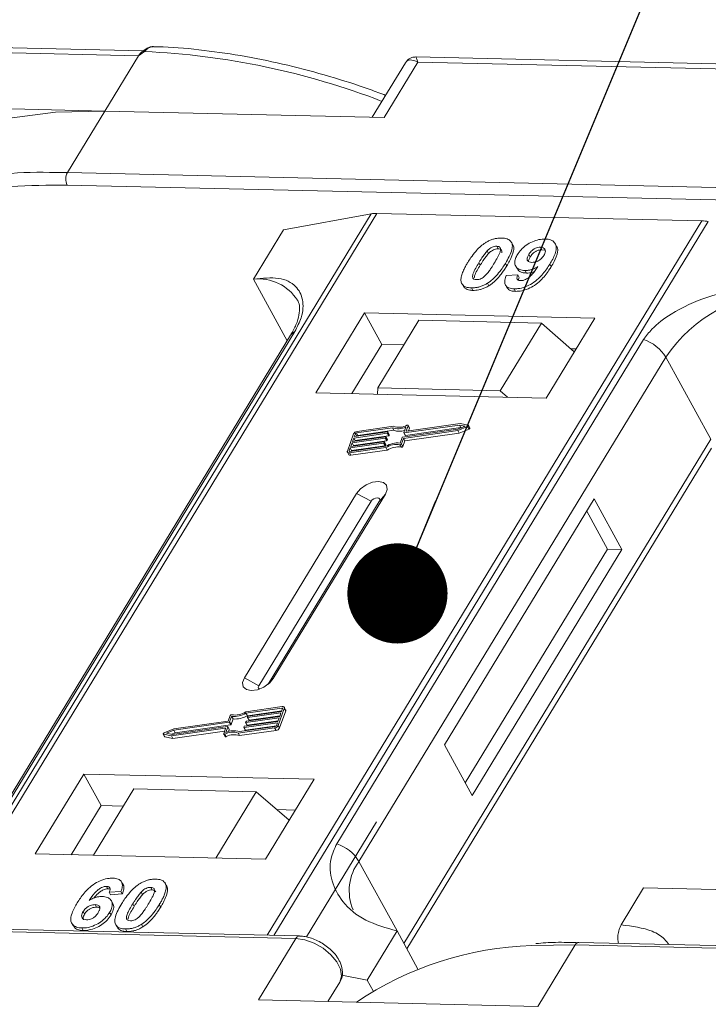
# Model space of a CAD drawing. Header units: millimetres. Extents: x 207 to 1682, y 260 to 1293.
# Tile 64 of 84: x 1323 to 1357, y 1060 to 1109. Entities that reach past the tile are written whole.
import ezdxf

# ---------------------------------------------------------------- set-up
doc = ezdxf.new("R2010")
doc.units = ezdxf.units.MM
doc.linetypes.add('PHANTOM2', pattern=[31.75, 15.875, -3.175, 3.175, -3.175, 3.175, -3.175])
doc.styles.get("Standard").update_dxf_attribs({"font": '仿宋_GB2312.ttf', "width": 0.8})
doc.dimstyles.new('ISO-25.1', dxfattribs={"dimtxt": 6, "dimasz": 5, "dimexe": 3.5, "dimexo": 0.625, "dimgap": 1.5, "dimtad": 1, "dimtoh": 1, "dimtxsty": 'Standard', "dimcen": 2.5, "dimadec": 0, "dimazin": 0, "dimtfac": 1, "dimtmove": 0, "dimatfit": 3, "dimfxl": 0, "dimarcsym": 0})

msp = doc.modelspace()

# ---------------------------------------------------------------- linework, layer by layer
at = {"color": 7, "linetype": 'Continuous', "lineweight": 15}
for p, q in [((1329.139, 1107.238), (1294.603, 1108.03)), ((1294.7, 1107.77), (1328.883, 1106.986)), ((1329.182, 1107.197), (1328.883, 1106.986)), ((1328.883, 1106.986), (1327.202, 1104.224)), ((1375.45, 1106.175), (1342.729, 1106.926)), ((1342.2, 1106.629), (1340.551, 1103.918)), ((1341.146, 1103.904), (1342.827, 1106.666)), ((1342.827, 1106.666), (1375.571, 1105.915)), ((1327.202, 1104.224), (1313.259, 1104.544)), ((1325.335, 1101.155), (1327.202, 1104.224)), ((1327.202, 1104.224), (1341.146, 1103.904)), ((1325.335, 1101.155), (1324.447, 1101.161)), ((1359.518, 1100.371), (1325.335, 1101.155)), ((1325.321, 1100.533), (1359.504, 1099.749)), ((1340.499, 1099.099), (1318.819, 1063.469)), ((1319.088, 1063.463), (1340.784, 1099.12)), ((1336.121, 1098.293), (1340.499, 1099.099)), ((1340.784, 1099.12), (1357.001, 1098.748)), ((1357.001, 1098.748), (1335.304, 1063.091)), ((1335.637, 1063.083), (1357.317, 1098.713)), ((1336.121, 1098.293), (1334.627, 1095.838)), ((1346.76, 1097.48), (1346.829, 1097.354)), ((1347.558, 1097.55), (1347.489, 1097.676)), ((1349.015, 1097.303), (1348.946, 1097.429)), ((1349.746, 1097.485), (1349.677, 1097.611)), ((1346.288, 1097.246), (1346.357, 1097.12)), ((1348.36, 1097.07), (1348.429, 1096.944)), ((1349.015, 1097.303), (1349.142, 1097.278)), ((1345.867, 1096.655), (1345.936, 1096.529)), ((1347.259, 1096.494), (1347.19, 1096.62)), ((1347.706, 1096.49), (1347.775, 1096.364)), ((1349.482, 1096.464), (1349.413, 1096.59)), ((1347.231, 1096.012), (1347.815, 1096.051)), ((1347.815, 1096.051), (1347.884, 1095.925)), ((1348.171, 1096.266), (1348.24, 1096.14)), ((1334.627, 1095.838), (1336.31, 1092.763)), ((1345.071, 1095.539), (1345.14, 1095.413)), ((1345.496, 1095.402), (1345.565, 1095.276)), ((1346.303, 1095.636), (1346.372, 1095.51)), ((1347.195, 1095.546), (1347.264, 1095.42)), ((1347.629, 1095.353), (1347.698, 1095.227)), ((1340.158, 1094.155), (1337.731, 1090.166)), ((1351.651, 1093.892), (1340.158, 1094.155)), ((1340.158, 1094.155), (1341.021, 1092.579)), ((1349.224, 1089.902), (1351.651, 1093.892)), ((1342.881, 1093.782), (1340.827, 1090.406)), ((1348.986, 1093.642), (1342.881, 1093.782)), ((1346.932, 1090.266), (1348.986, 1093.642)), ((1348.986, 1093.642), (1350.631, 1092.214)), ((1336.474, 1093.033), (1321.161, 1067.867)), ((1321.375, 1068.054), (1336.688, 1093.219)), ((1354.092, 1092.82), (1338.779, 1067.654)), ((1341.021, 1092.579), (1339.527, 1090.124)), ((1342.134, 1092.554), (1341.021, 1092.579)), ((1339.887, 1066.777), (1355.2, 1091.943)), ((1350.717, 1092.357), (1350.46, 1092.363)), ((1357.442, 1087.845), (1355.2, 1091.943)), ((1337.731, 1090.166), (1349.224, 1089.902)), ((1340.827, 1090.406), (1340.803, 1090.095)), ((1346.932, 1090.266), (1340.827, 1090.406)), ((1347.301, 1089.946), (1346.932, 1090.266)), ((1341.605, 1088.492), (1339.789, 1088.234)), ((1344.9, 1088.556), (1342.141, 1088.164)), ((1342.241, 1088.262), (1342.333, 1088.519)), ((1344.944, 1088.629), (1342.258, 1088.248)), ((1342.402, 1088.411), (1342.333, 1088.537)), ((1342.333, 1088.519), (1342.402, 1088.393)), ((1344.824, 1088.343), (1345.185, 1088.495)), ((1345.185, 1088.495), (1344.9, 1088.556)), ((1344.969, 1088.43), (1344.9, 1088.556)), ((1345.332, 1088.547), (1344.944, 1088.629)), ((1345.417, 1088.41), (1345.348, 1088.537)), ((1339.613, 1088.108), (1339.307, 1087.257)), ((1341.288, 1088.144), (1339.628, 1087.908)), ((1339.654, 1087.979), (1341.314, 1088.215)), ((1339.705, 1088.121), (1339.654, 1087.979)), ((1339.697, 1087.782), (1341.357, 1088.018)), ((1339.773, 1087.996), (1339.705, 1088.121)), ((1341.551, 1088.417), (1339.763, 1088.163)), ((1339.763, 1088.163), (1339.832, 1088.037)), ((1339.832, 1088.037), (1341.62, 1088.291)), ((1341.357, 1088.018), (1341.288, 1088.144)), ((1341.33, 1088.2), (1341.318, 1088.165)), ((1341.387, 1088.039), (1341.318, 1088.165)), ((1341.399, 1088.083), (1341.33, 1088.209)), ((1341.399, 1088.074), (1341.33, 1088.2)), ((1341.387, 1088.039), (1341.399, 1088.074)), ((1341.62, 1088.291), (1341.551, 1088.417)), ((1342.064, 1087.951), (1344.824, 1088.343)), ((1342.107, 1087.89), (1344.817, 1088.275)), ((1342.124, 1088.178), (1342.223, 1088.452)), ((1342.124, 1088.169), (1342.193, 1088.043)), ((1342.21, 1088.038), (1342.141, 1088.164)), ((1342.176, 1087.764), (1344.886, 1088.148)), ((1342.21, 1088.038), (1344.969, 1088.43)), ((1342.249, 1088.248), (1342.241, 1088.262)), ((1342.355, 1088.262), (1342.402, 1088.393)), ((1344.817, 1088.275), (1345.308, 1088.482)), ((1344.886, 1088.148), (1344.817, 1088.275)), ((1344.886, 1088.148), (1345.377, 1088.356)), ((1344.969, 1088.43), (1345.009, 1088.421)), ((1345.308, 1088.482), (1345.377, 1088.356)), ((1341.11, 1087.647), (1339.45, 1087.411)), ((1339.475, 1087.482), (1341.135, 1087.718)), ((1339.539, 1087.66), (1339.475, 1087.482)), ((1339.519, 1087.285), (1341.179, 1087.521)), ((1341.199, 1087.895), (1339.539, 1087.66)), ((1339.608, 1087.534), (1339.539, 1087.66)), ((1339.564, 1087.731), (1341.225, 1087.966)), ((1339.628, 1087.908), (1339.564, 1087.731)), ((1339.596, 1087.5), (1339.608, 1087.534)), ((1339.608, 1087.534), (1341.268, 1087.769)), ((1339.697, 1087.782), (1339.628, 1087.908)), ((1339.685, 1087.748), (1339.697, 1087.782)), ((1341.179, 1087.521), (1341.11, 1087.647)), ((1341.152, 1087.704), (1341.139, 1087.668)), ((1341.208, 1087.542), (1341.139, 1087.668)), ((1341.221, 1087.587), (1341.152, 1087.713)), ((1341.152, 1087.704), (1341.221, 1087.578)), ((1341.268, 1087.769), (1341.199, 1087.895)), ((1341.208, 1087.542), (1341.221, 1087.578)), ((1341.241, 1087.952), (1341.228, 1087.916)), ((1341.297, 1087.79), (1341.228, 1087.916)), ((1341.31, 1087.835), (1341.241, 1087.961)), ((1341.31, 1087.826), (1341.241, 1087.952)), ((1341.297, 1087.79), (1341.31, 1087.826)), ((1341.932, 1087.574), (1342.001, 1087.448)), ((1341.936, 1087.656), (1342.035, 1087.93)), ((1342.009, 1087.615), (1342.107, 1087.89)), ((1342.078, 1087.489), (1342.009, 1087.615)), ((1342.078, 1087.489), (1342.176, 1087.764)), ((1342.176, 1087.764), (1342.107, 1087.89)), ((1357.442, 1087.845), (1342.129, 1062.68)), ((1339.309, 1087.202), (1339.378, 1087.076)), ((1339.45, 1087.411), (1339.399, 1087.27)), ((1339.399, 1087.27), (1339.414, 1087.241)), ((1339.406, 1087.17), (1341.223, 1087.428)), ((1339.475, 1087.044), (1339.406, 1087.17)), ((1339.432, 1087.241), (1341.22, 1087.495)), ((1339.519, 1087.285), (1339.45, 1087.411)), ((1339.475, 1087.044), (1341.292, 1087.302)), ((1339.506, 1087.251), (1339.519, 1087.285)), ((1341.292, 1087.302), (1341.223, 1087.428)), ((1342.272, 1062.419), (1357.475, 1087.405)), ((1339.771, 1085.14), (1334.169, 1075.933)), ((1335.605, 1075.9), (1341.208, 1085.107)), ((1339.771, 1085.14), (1340.492, 1084.75)), ((1341.208, 1085.107), (1340.901, 1084.741)), ((1340.492, 1084.75), (1334.889, 1075.543)), ((1335.349, 1075.616), (1340.901, 1084.741)), ((1351.623, 1084.868), (1344.154, 1072.592)), ((1353.003, 1082.346), (1351.623, 1084.868)), ((1352.284, 1082.363), (1351.25, 1084.254)), ((1345.188, 1070.701), (1352.284, 1082.363)), ((1345.533, 1070.07), (1353.003, 1082.346)), ((1353.003, 1082.346), (1352.284, 1082.363)), ((1334.889, 1075.543), (1334.169, 1075.933)), ((1335.605, 1075.9), (1335.416, 1075.674)), ((1336.062, 1074.5), (1334.245, 1074.242)), ((1336.036, 1074.429), (1334.248, 1074.175)), ((1334.317, 1074.049), (1336.03, 1074.292)), ((1334.358, 1074.022), (1336.018, 1074.258)), ((1335.855, 1073.562), (1336.161, 1074.413)), ((1335.924, 1073.435), (1336.23, 1074.287)), ((1336.018, 1074.258), (1336.069, 1074.4)), ((1336.062, 1074.381), (1336.036, 1074.429)), ((1336.228, 1074.342), (1336.159, 1074.468)), ((1336.161, 1074.413), (1336.23, 1074.287)), ((1333.361, 1073.78), (1330.651, 1073.395)), ((1333.459, 1074.054), (1333.361, 1073.78)), ((1333.532, 1074.013), (1333.433, 1073.739)), ((1333.502, 1073.613), (1333.601, 1073.887)), ((1333.601, 1073.887), (1333.532, 1074.013)), ((1334.18, 1073.526), (1335.84, 1073.761)), ((1334.227, 1073.717), (1334.24, 1073.753)), ((1335.904, 1073.939), (1334.243, 1073.703)), ((1334.317, 1074.049), (1334.248, 1074.175)), ((1334.269, 1073.774), (1335.929, 1074.01)), ((1334.312, 1073.577), (1335.852, 1073.795)), ((1334.316, 1073.966), (1334.329, 1074.001)), ((1334.316, 1073.957), (1334.385, 1073.83)), ((1335.993, 1074.187), (1334.332, 1073.951)), ((1334.401, 1073.825), (1334.332, 1073.951)), ((1334.401, 1073.825), (1335.941, 1074.044)), ((1335.84, 1073.761), (1335.904, 1073.939)), ((1335.929, 1074.01), (1335.993, 1074.187)), ((1330.651, 1073.395), (1330.159, 1073.188)), ((1330.644, 1073.327), (1330.283, 1073.174)), ((1330.524, 1073.04), (1333.21, 1073.422)), ((1330.568, 1073.114), (1333.327, 1073.506)), ((1330.593, 1072.914), (1333.182, 1073.282)), ((1333.404, 1073.718), (1330.644, 1073.327)), ((1330.713, 1073.2), (1330.644, 1073.327)), ((1330.713, 1073.2), (1333.473, 1073.592)), ((1333.227, 1073.407), (1333.135, 1073.151)), ((1333.223, 1073.398), (1333.21, 1073.422)), ((1333.344, 1073.491), (1333.245, 1073.217)), ((1333.413, 1073.374), (1333.344, 1073.5)), ((1333.413, 1073.365), (1333.344, 1073.491)), ((1333.375, 1073.26), (1333.413, 1073.365)), ((1333.473, 1073.592), (1333.404, 1073.718)), ((1333.502, 1073.613), (1333.433, 1073.739)), ((1333.863, 1073.178), (1335.679, 1073.436)), ((1333.917, 1073.253), (1335.705, 1073.507)), ((1333.932, 1073.052), (1335.748, 1073.31)), ((1334.138, 1073.469), (1334.15, 1073.505)), ((1334.138, 1073.46), (1334.207, 1073.334)), ((1335.814, 1073.69), (1334.154, 1073.455)), ((1334.223, 1073.329), (1334.154, 1073.455)), ((1334.223, 1073.329), (1335.763, 1073.547)), ((1334.227, 1073.708), (1334.296, 1073.582)), ((1334.312, 1073.577), (1334.243, 1073.703)), ((1335.679, 1073.436), (1335.748, 1073.31)), ((1335.763, 1073.549), (1335.814, 1073.69)), ((1335.924, 1073.435), (1335.855, 1073.562)), ((1330.12, 1073.133), (1330.189, 1073.007)), ((1330.136, 1073.122), (1330.524, 1073.04)), ((1330.205, 1072.996), (1330.136, 1073.122)), ((1330.205, 1072.996), (1330.593, 1072.914)), ((1330.283, 1073.174), (1330.568, 1073.114)), ((1330.593, 1072.914), (1330.524, 1073.04)), ((1330.528, 1073.122), (1330.713, 1073.2)), ((1333.135, 1073.132), (1333.204, 1073.006)), ((1333.258, 1073.002), (1333.189, 1073.128)), ((1333.932, 1073.052), (1333.863, 1073.178)), ((1344.154, 1072.592), (1345.533, 1070.07)), ((1326.153, 1071.138), (1323.725, 1067.148)), ((1337.646, 1070.874), (1326.153, 1071.138)), ((1326.153, 1071.138), (1327.015, 1069.562)), ((1335.218, 1066.885), (1337.646, 1070.874)), ((1328.651, 1070.396), (1326.634, 1067.082)), ((1328.651, 1070.396), (1334.757, 1070.256)), ((1332.74, 1066.941), (1334.757, 1070.256)), ((1334.757, 1070.256), (1336.401, 1068.829)), ((1327.015, 1069.562), (1325.521, 1067.107)), ((1328.128, 1069.536), (1327.015, 1069.562)), ((1336.712, 1069.34), (1335.788, 1069.361)), ((1340.759, 1068.748), (1337.267, 1063.009)), ((1323.725, 1067.148), (1335.218, 1066.885)), ((1339.887, 1066.777), (1341.784, 1063.311)), ((1327.289, 1065.531), (1327.358, 1065.405)), ((1328.112, 1065.62), (1328.043, 1065.746)), ((1329.493, 1065.481), (1329.562, 1065.355)), ((1330.173, 1065.742), (1330.167, 1065.753)), ((1330.246, 1065.623), (1330.315, 1065.497)), ((1352.969, 1063.609), (1354.09, 1065.45)), ((1354.09, 1065.45), (1361.074, 1065.29)), ((1328.008, 1065.28), (1327.424, 1065.241)), ((1327.424, 1065.241), (1327.493, 1065.115)), ((1327.493, 1065.115), (1328.077, 1065.154)), ((1328.008, 1065.28), (1328.077, 1065.154)), ((1329.09, 1065.121), (1329.021, 1065.247)), ((1326.725, 1064.619), (1326.794, 1064.493)), ((1327.602, 1064.673), (1327.533, 1064.799)), ((1328.598, 1064.655), (1328.667, 1064.528)), ((1329.924, 1064.624), (1329.993, 1064.498)), ((1326.126, 1064.274), (1326.195, 1064.148)), ((1327.445, 1064.233), (1327.514, 1064.107)), ((1302.552, 1063.713), (1336.735, 1062.929)), ((1336.918, 1063.054), (1302.735, 1063.838)), ((1325.561, 1063.683), (1325.63, 1063.557)), ((1326.055, 1063.453), (1326.124, 1063.327)), ((1327.748, 1063.617), (1327.817, 1063.491)), ((1329.036, 1063.638), (1329.105, 1063.512)), ((1328.229, 1063.403), (1328.298, 1063.277)), ((1341.784, 1063.311), (1340.29, 1060.856)), ((1341.784, 1063.311), (1342.826, 1061.406)), ((1336.735, 1062.929), (1334.868, 1059.86)), ((1348.519, 1062.571), (1350.679, 1062.609)), ((1348.812, 1059.54), (1350.679, 1062.609)), ((1350.679, 1062.609), (1369.836, 1062.17)), ((1369.927, 1062.296), (1350.861, 1062.734)), ((1339.027, 1061.097), (1340.29, 1060.856)), ((1338.929, 1060.754), (1338.337, 1059.78)), ((1338.337, 1059.78), (1338.929, 1060.754)), ((1340.29, 1060.856), (1340.589, 1060.309)), ((1334.868, 1059.86), (1348.812, 1059.54))]:
    msp.add_line(p, q, dxfattribs=at)
at = {"color": 7, "linetype": 'Continuous', "lineweight": 15, "flags": 128}
for points in [[(1329.182, 1107.197), (1329.166, 1107.207), (1329.151, 1107.214), (1329.137, 1107.219), (1329.126, 1107.221), (1329.117, 1107.221), (1329.109, 1107.217), (1329.104, 1107.211), (1329.102, 1107.202)], [(1327.202, 1104.224), (1324.75, 1104.166), (1322.452, 1103.877), (1320.332, 1103.361), (1318.414, 1102.623), (1316.719, 1101.671), (1315.265, 1100.515), (1314.068, 1099.169), (1313.889, 1098.918)], [(1342.279, 1088.542), (1342.291, 1088.546), (1342.303, 1088.548), (1342.314, 1088.548), (1342.323, 1088.546), (1342.33, 1088.541), (1342.334, 1088.535), (1342.335, 1088.527), (1342.333, 1088.519)], [(1345.332, 1088.547), (1345.341, 1088.543), (1345.348, 1088.537), (1345.35, 1088.528), (1345.348, 1088.518), (1345.342, 1088.508), (1345.333, 1088.498), (1345.322, 1088.489), (1345.308, 1088.482)], [(1341.314, 1088.215), (1341.318, 1088.215), (1341.322, 1088.215), (1341.325, 1088.213), (1341.328, 1088.212), (1341.33, 1088.209), (1341.331, 1088.207), (1341.331, 1088.204), (1341.33, 1088.2)], [(1342.141, 1088.164), (1342.136, 1088.163), (1342.132, 1088.164), (1342.129, 1088.165), (1342.126, 1088.167), (1342.124, 1088.169), (1342.123, 1088.172), (1342.123, 1088.175), (1342.124, 1088.178)], [(1342.258, 1088.248), (1342.253, 1088.247), (1342.249, 1088.248), (1342.246, 1088.249), (1342.243, 1088.251), (1342.241, 1088.253), (1342.24, 1088.256), (1342.24, 1088.259), (1342.241, 1088.262)], [(1345.377, 1088.356), (1345.391, 1088.363), (1345.402, 1088.372), (1345.411, 1088.382), (1345.417, 1088.392), (1345.419, 1088.402), (1345.417, 1088.41)], [(1341.135, 1087.718), (1341.14, 1087.718), (1341.144, 1087.718), (1341.147, 1087.717), (1341.15, 1087.715), (1341.152, 1087.713), (1341.153, 1087.71), (1341.153, 1087.707), (1341.152, 1087.704)], [(1341.225, 1087.966), (1341.229, 1087.967), (1341.233, 1087.966), (1341.236, 1087.965), (1341.239, 1087.964), (1341.241, 1087.961), (1341.242, 1087.958), (1341.242, 1087.955), (1341.241, 1087.952)], [(1339.406, 1087.17), (1339.38, 1087.168), (1339.357, 1087.17), (1339.336, 1087.177), (1339.32, 1087.187), (1339.309, 1087.201), (1339.303, 1087.217), (1339.302, 1087.236), (1339.307, 1087.257)], [(1339.399, 1087.27), (1339.397, 1087.263), (1339.397, 1087.257), (1339.399, 1087.251), (1339.403, 1087.246), (1339.409, 1087.243), (1339.415, 1087.241), (1339.423, 1087.24), (1339.432, 1087.241)], [(1341.208, 1085.107), (1341.296, 1085.343), (1341.261, 1085.546), (1341.109, 1085.684), (1340.863, 1085.737), (1340.559, 1085.697), (1340.245, 1085.569), (1339.969, 1085.374), (1339.771, 1085.14)], [(1340.901, 1084.741), (1340.926, 1084.808), (1340.916, 1084.866), (1340.873, 1084.905), (1340.803, 1084.92), (1340.716, 1084.909), (1340.627, 1084.872), (1340.548, 1084.816), (1340.492, 1084.75)], [(1334.169, 1075.933), (1334.08, 1075.697), (1334.115, 1075.494), (1334.267, 1075.356), (1334.514, 1075.303), (1334.817, 1075.343), (1335.131, 1075.471), (1335.408, 1075.666), (1335.605, 1075.9)], [(1334.889, 1075.543), (1334.864, 1075.476), (1334.874, 1075.418), (1334.917, 1075.378), (1334.922, 1075.376)], [(1336.069, 1074.4), (1336.071, 1074.407), (1336.071, 1074.413), (1336.069, 1074.418), (1336.065, 1074.423), (1336.059, 1074.426), (1336.053, 1074.428), (1336.045, 1074.429), (1336.036, 1074.429)], [(1336.062, 1074.5), (1336.088, 1074.501), (1336.111, 1074.499), (1336.132, 1074.493), (1336.148, 1074.482), (1336.159, 1074.469), (1336.165, 1074.452), (1336.166, 1074.433), (1336.161, 1074.413)], [(1334.332, 1073.951), (1334.328, 1073.951), (1334.324, 1073.951), (1334.321, 1073.952), (1334.318, 1073.954), (1334.316, 1073.956), (1334.315, 1073.959), (1334.315, 1073.962), (1334.316, 1073.966)], [(1333.21, 1073.422), (1333.215, 1073.422), (1333.219, 1073.422), (1333.222, 1073.42), (1333.225, 1073.419), (1333.227, 1073.416), (1333.228, 1073.414), (1333.228, 1073.411), (1333.227, 1073.407)], [(1333.327, 1073.506), (1333.332, 1073.506), (1333.336, 1073.505), (1333.339, 1073.504), (1333.342, 1073.503), (1333.344, 1073.5), (1333.345, 1073.498), (1333.345, 1073.494), (1333.344, 1073.491)], [(1334.154, 1073.455), (1334.15, 1073.454), (1334.146, 1073.455), (1334.142, 1073.456), (1334.14, 1073.458), (1334.138, 1073.46), (1334.137, 1073.463), (1334.137, 1073.466), (1334.138, 1073.469)], [(1334.243, 1073.703), (1334.239, 1073.703), (1334.235, 1073.703), (1334.232, 1073.704), (1334.229, 1073.706), (1334.227, 1073.708), (1334.226, 1073.711), (1334.226, 1073.714), (1334.227, 1073.717)], [(1330.136, 1073.122), (1330.127, 1073.126), (1330.12, 1073.133), (1330.118, 1073.141), (1330.12, 1073.151), (1330.125, 1073.162), (1330.134, 1073.172), (1330.146, 1073.181), (1330.159, 1073.188)], [(1333.189, 1073.128), (1333.177, 1073.123), (1333.165, 1073.121), (1333.154, 1073.121), (1333.145, 1073.124), (1333.138, 1073.128), (1333.134, 1073.134), (1333.133, 1073.142), (1333.135, 1073.151)], [(1333.204, 1073.006), (1333.207, 1073.002), (1333.214, 1072.997), (1333.223, 1072.995), (1333.234, 1072.995), (1333.246, 1072.997), (1333.258, 1073.002)], [(1336.735, 1062.929), (1337.182, 1062.865), (1337.65, 1062.698), (1338.098, 1062.443), (1338.488, 1062.12), (1338.787, 1061.759), (1338.969, 1061.39), (1339.017, 1061.045), (1338.929, 1060.754)]]:
    msp.add_lwpolyline(points, dxfattribs=at)
at = {"color": 7, "linetype": 'Continuous', "lineweight": 15}
for centre, radius, start, end in [((1327.487, 1069.629), 37.606, 68.8867, 87.4164), ((1323.899, 1083.984), 17.186, 88.173, 122.2769), ((1325.928, 1100.83), 0.676, 151.2883, 206.0774), ((1340.744, 1097.716), 1.404, 88.3644, 100.0749), ((1356.949, 1096.825), 1.923, 78.9596, 88.4511), ((1334.868, 1093.53), 2.32, 32.7281, 95.9449), ((1361.373, 1087.791), 7.439, 91.2925, 146.0732), ((1336.886, 1092.776), 0.486, 114.0472, 148.0355), ((1353.45, 1090.871), 2.052, 31.4947, 71.765), ((1341.887, 1089.26), 0.819, 249.8549, 298.6145), ((1339.818, 1088.007), 0.229, 97.4207, 153.8527), ((1339.773, 1088.087), 0.0762, 97.4207, 153.8527), ((1339.842, 1087.96), 0.0769, 97.5763, 152.4403), ((1341.283, 1088.182), 0.0381, 277.4207, 333.8527), ((1341.352, 1088.055), 0.0381, 277.4207, 333.8527), ((1341.389, 1088.078), 0.011, 336.9348, 26.0002), ((1341.842, 1089.276), 0.907, 251.2927, 294.8085), ((1341.902, 1089.093), 0.85, 250.6487, 287.8017), ((1342.205, 1088.052), 0.0149, 216.6597, 287.1115), ((1342.383, 1088.401), 0.0214, 336.1246, 26.8104), ((1341.105, 1087.685), 0.0381, 277.4207, 333.8527), ((1341.174, 1087.559), 0.0381, 277.4207, 333.8527), ((1341.194, 1087.933), 0.0381, 277.4207, 333.8527), ((1341.823, 1086.488), 1.173, 84.4424, 120.9301), ((1341.211, 1087.582), 0.011, 336.9348, 26.0002), ((1341.765, 1086.591), 0.998, 80.3986, 122.9491), ((1341.263, 1087.807), 0.0381, 277.4207, 333.8527), ((1341.3, 1087.83), 0.011, 336.9348, 26.0002), ((1341.942, 1087.647), 0.0736, 261.7629, 334.647), ((1342.069, 1087.913), 0.0381, 97.4207, 153.8527), ((1339.449, 1087.129), 0.0892, 216.6597, 287.1115), ((1341.834, 1086.464), 0.998, 80.3986, 122.9491), ((1342.011, 1087.521), 0.0736, 261.7629, 334.647), ((1333.703, 1075.079), 0.998, 260.3986, 302.9491), ((1336.169, 1074.313), 0.0661, 336.9348, 26.0002), ((1333.526, 1074.022), 0.0736, 81.7629, 154.647), ((1333.645, 1075.181), 1.173, 264.4424, 300.9301), ((1333.714, 1075.055), 1.173, 264.4424, 300.9301), ((1334.274, 1073.736), 0.0381, 97.4207, 153.8527), ((1334.363, 1073.984), 0.0381, 97.4207, 153.8527), ((1334.397, 1073.839), 0.0149, 216.6597, 287.1115), ((1333.626, 1072.394), 0.907, 71.2927, 114.8085), ((1333.399, 1073.756), 0.0381, 277.4207, 333.8527), ((1333.403, 1073.369), 0.011, 336.9348, 26.0002), ((1333.468, 1073.63), 0.0381, 277.4207, 333.8527), ((1334.185, 1073.488), 0.0381, 97.4207, 153.8527), ((1334.219, 1073.343), 0.0149, 216.6597, 287.1115), ((1334.308, 1073.591), 0.0149, 216.6597, 287.1115), ((1335.65, 1073.662), 0.229, 277.4207, 333.8527), ((1335.695, 1073.582), 0.0762, 277.4207, 333.8527), ((1335.719, 1073.536), 0.229, 277.4207, 333.8527), ((1330.208, 1073.017), 0.0212, 210.2186, 262.8226), ((1333.581, 1072.409), 0.819, 69.8549, 118.6145), ((1333.65, 1072.283), 0.819, 69.8549, 118.6145), ((1338.137, 1065.705), 2.052, 31.4947, 71.765), ((1341.833, 1065.314), 2.434, 143.0587, 202.974), ((1336.927, 1062.844), 0.21, 92.0598, 156.0028), ((1348.988, 1046.106), 16.472, 91.6287, 124.0831), ((1350.878, 1062.513), 0.221, 94.3757, 154.3004)]:
    msp.add_arc(centre, radius, start, end, dxfattribs=at)
at = {"color": 3, "linetype": 'PHANTOM2', "lineweight": 9, "ltscale": 1.030123}
msp.add_spline([(1369.877, 1117.114), (1380.45, 1082.877), (1356.786, 1038.066), (1367.358, 1003.829)], degree=3, dxfattribs=at)
at = {"color": 7, "linetype": 'Continuous', "lineweight": 15}
msp.add_open_spline([(1328.883, 1106.986), (1328.916, 1107.034), (1328.981, 1107.129), (1329.061, 1107.178), (1329.102, 1107.202)], degree=3, dxfattribs=at)
for points, knots in [([(1329.116, 1107.221), (1329.103, 1107.211), (1329.078, 1107.193), (1329.052, 1107.173), (1329.04, 1107.164)], [0, 0, 0, 0, 0.518796, 1, 1, 1, 1]), ([(1329.597, 1107.439), (1329.553, 1107.437), (1329.459, 1107.43), (1329.29, 1107.357), (1329.178, 1107.27), (1329.109, 1107.217)], [0, 0, 0, 0, 0.249637, 0.538323, 1, 1, 1, 1]), ([(1329.638, 1107.44), (1329.634, 1107.441), (1329.594, 1107.453), (1329.513, 1107.43), (1329.4, 1107.381), (1329.29, 1107.299), (1329.216, 1107.229), (1329.182, 1107.197)], [0, 0, 0, 0, 0.033044, 0.285426, 0.531875, 0.785768, 1, 1, 1, 1]), ([(1341.214, 1105.008), (1340.96, 1105.106), (1340.025, 1105.463), (1338.391, 1105.975), (1336.315, 1106.534), (1334.222, 1106.972), (1332.147, 1107.271), (1330.611, 1107.424), (1329.795, 1107.429), (1329.637, 1107.43)], [0, 0, 0, 0, 0.064257, 0.235538, 0.411454, 0.590698, 0.772379, 0.955884, 1, 1, 1, 1]), ([(1342.827, 1106.666), (1342.687, 1106.723), (1342.47, 1106.81), (1342.276, 1106.743), (1342.205, 1106.629), (1342.172, 1106.577)], [0, 0, 0, 0, 0.498413, 0.772928, 1, 1, 1, 1]), ([(1342.727, 1106.926), (1342.663, 1106.922), (1342.554, 1106.916), (1342.37, 1106.831), (1342.286, 1106.734), (1342.24, 1106.682)], [0, 0, 0, 0, 0.389383, 0.666862, 1, 1, 1, 1]), ([(1342.729, 1106.92), (1342.728, 1106.922), (1342.728, 1106.946), (1342.75, 1106.863), (1342.801, 1106.732), (1342.827, 1106.666)], [0, 0, 0, 0, 0.044603, 0.521109, 1, 1, 1, 1]), ([(1315.01, 1097.988), (1315.233, 1098.146), (1315.941, 1098.651), (1317.53, 1099.374), (1319.786, 1100.08), (1322.45, 1100.509), (1324.374, 1100.525), (1325.321, 1100.533)], [0, 0, 0, 0, 0.088375, 0.281114, 0.527622, 0.767417, 1, 1, 1, 1]), ([(1346.203, 1097.654), (1346.253, 1097.685), (1346.356, 1097.746), (1346.52, 1097.814), (1346.687, 1097.862), (1346.823, 1097.882), (1346.93, 1097.889), (1346.983, 1097.889), (1347.009, 1097.889)], [0, 0, 0, 0, 0.193776, 0.3936, 0.587864, 0.788908, 0.894169, 1, 1, 1, 1]), ([(1347.009, 1097.889), (1347.103, 1097.88), (1347.29, 1097.863), (1347.469, 1097.736), (1347.555, 1097.551), (1347.511, 1097.178), (1347.326, 1096.857), (1347.19, 1096.62)], [0, 0, 0, 0, 0.147566, 0.296688, 0.431278, 0.580404, 1, 1, 1, 1]), ([(1347.793, 1097.059), (1347.849, 1097.141), (1347.961, 1097.307), (1348.222, 1097.537), (1348.534, 1097.714), (1348.873, 1097.827), (1349.077, 1097.835), (1349.184, 1097.839)], [0, 0, 0, 0, 0.197927, 0.397728, 0.597413, 0.790584, 1, 1, 1, 1]), ([(1349.184, 1097.839), (1349.277, 1097.83), (1349.464, 1097.813), (1349.647, 1097.682), (1349.743, 1097.49), (1349.715, 1097.158), (1349.564, 1096.845), (1349.434, 1096.627), (1349.413, 1096.59)], [0, 0, 0, 0, 0.148288, 0.297745, 0.443713, 0.607791, 0.934708, 1, 1, 1, 1]), ([(1345.314, 1096.668), (1345.365, 1096.75), (1345.482, 1096.936), (1345.732, 1097.26), (1345.991, 1097.517), (1346.182, 1097.641), (1346.203, 1097.654)], [0, 0, 0, 0, 0.236731, 0.537555, 0.949668, 1, 1, 1, 1]), ([(1346.288, 1097.246), (1346.331, 1097.288), (1346.4, 1097.356), (1346.525, 1097.432), (1346.639, 1097.47), (1346.716, 1097.479), (1346.756, 1097.48), (1346.76, 1097.48)], [0, 0, 0, 0, 0.3348035, 0.5425606, 0.750382, 0.9707212, 1, 1, 1, 1]), ([(1346.357, 1097.12), (1346.4, 1097.162), (1346.469, 1097.23), (1346.594, 1097.306), (1346.708, 1097.344), (1346.785, 1097.353), (1346.825, 1097.353), (1346.829, 1097.354)], [0, 0, 0, 0, 0.334804, 0.542561, 0.750382, 0.970721, 1, 1, 1, 1]), ([(1346.76, 1097.48), (1346.799, 1097.475), (1346.869, 1097.468), (1346.935, 1097.418), (1346.961, 1097.326), (1346.927, 1097.156), (1346.805, 1096.914), (1346.695, 1096.73), (1346.64, 1096.638)], [0, 0, 0, 0, 0.104614, 0.188814, 0.273512, 0.444127, 0.719481, 1, 1, 1, 1]), ([(1346.829, 1097.354), (1346.868, 1097.349), (1346.938, 1097.342), (1347.003, 1097.292), (1347.026, 1097.225), (1347.014, 1097.171), (1347.008, 1097.145)], [0, 0, 0, 0, 0.293658, 0.530016, 0.767769, 1, 1, 1, 1]), ([(1347.259, 1096.494), (1347.307, 1096.576), (1347.457, 1096.831), (1347.602, 1097.169), (1347.625, 1097.447), (1347.563, 1097.522), (1347.546, 1097.543)], [0, 0, 0, 0, 0.220552, 0.687786, 0.91457, 1, 1, 1, 1]), ([(1348.36, 1097.07), (1348.395, 1097.123), (1348.452, 1097.208), (1348.572, 1097.317), (1348.691, 1097.381), (1348.821, 1097.424), (1348.901, 1097.427), (1348.946, 1097.429)], [0, 0, 0, 0, 0.2913202, 0.4655393, 0.6416315, 0.798664, 1, 1, 1, 1]), ([(1348.946, 1097.429), (1348.992, 1097.424), (1349.085, 1097.413), (1349.166, 1097.338), (1349.199, 1097.239), (1349.172, 1097.126), (1349.131, 1097.052), (1349.112, 1097.018)], [0, 0, 0, 0, 0.207955, 0.420406, 0.62732, 0.827707, 1, 1, 1, 1]), ([(1349.482, 1096.464), (1349.53, 1096.546), (1349.675, 1096.794), (1349.803, 1097.127), (1349.811, 1097.391), (1349.748, 1097.463), (1349.735, 1097.478)], [0, 0, 0, 0, 0.2271221, 0.6848597, 0.9348975, 1, 1, 1, 1]), ([(1345.867, 1096.655), (1345.892, 1096.696), (1345.942, 1096.778), (1346.014, 1096.889), (1346.081, 1096.988), (1346.144, 1097.074), (1346.211, 1097.161), (1346.263, 1097.218), (1346.288, 1097.246)], [0, 0, 0, 0, 0.205942, 0.411959, 0.558149, 0.704502, 0.851801, 1, 1, 1, 1]), ([(1345.936, 1096.529), (1345.961, 1096.57), (1346.011, 1096.652), (1346.083, 1096.763), (1346.15, 1096.861), (1346.213, 1096.948), (1346.28, 1097.035), (1346.332, 1097.092), (1346.357, 1097.12)], [0, 0, 0, 0, 0.205942, 0.411959, 0.558149, 0.704502, 0.851801, 1, 1, 1, 1]), ([(1348.171, 1096.266), (1348.079, 1096.276), (1347.892, 1096.296), (1347.721, 1096.434), (1347.643, 1096.626), (1347.676, 1096.846), (1347.758, 1096.995), (1347.793, 1097.059)], [0, 0, 0, 0, 0.210189, 0.421773, 0.623603, 0.837034, 1, 1, 1, 1]), ([(1348.514, 1096.673), (1348.467, 1096.678), (1348.381, 1096.687), (1348.299, 1096.747), (1348.268, 1096.829), (1348.288, 1096.942), (1348.333, 1097.022), (1348.36, 1097.07)], [0, 0, 0, 0, 0.2139369, 0.3980753, 0.5830907, 0.7516657, 1, 1, 1, 1]), ([(1348.347, 1096.723), (1348.349, 1096.749), (1348.357, 1096.819), (1348.401, 1096.896), (1348.429, 1096.944)], [0, 0, 0, 0, 0.366323, 1, 1, 1, 1]), ([(1348.429, 1096.944), (1348.464, 1096.997), (1348.521, 1097.082), (1348.641, 1097.191), (1348.76, 1097.255), (1348.89, 1097.298), (1348.97, 1097.301), (1349.015, 1097.303)], [0, 0, 0, 0, 0.29132, 0.465539, 0.641632, 0.798664, 1, 1, 1, 1]), ([(1349.112, 1097.018), (1349.08, 1096.969), (1349.024, 1096.887), (1348.899, 1096.785), (1348.772, 1096.72), (1348.637, 1096.677), (1348.555, 1096.675), (1348.514, 1096.673)], [0, 0, 0, 0, 0.2673945, 0.4472142, 0.6271221, 0.8130653, 1, 1, 1, 1]), ([(1344.992, 1095.67), (1344.984, 1095.703), (1344.968, 1095.772), (1344.979, 1095.919), (1345.029, 1096.11), (1345.119, 1096.317), (1345.217, 1096.504), (1345.282, 1096.613), (1345.314, 1096.668)], [0, 0, 0, 0, 0.1184406, 0.2393457, 0.4595932, 0.6849248, 0.8422399, 1, 1, 1, 1]), ([(1345.745, 1095.811), (1345.699, 1095.817), (1345.625, 1095.827), (1345.566, 1095.884), (1345.548, 1095.979), (1345.584, 1096.149), (1345.709, 1096.389), (1345.814, 1096.566), (1345.867, 1096.655)], [0, 0, 0, 0, 0.1253702, 0.2022903, 0.2791788, 0.4647576, 0.7305818, 1, 1, 1, 1]), ([(1345.638, 1095.897), (1345.642, 1095.93), (1345.657, 1096.046), (1345.781, 1096.264), (1345.884, 1096.44), (1345.936, 1096.529)], [0, 0, 0, 0, 0.166989, 0.580698, 1, 1, 1, 1]), ([(1346.64, 1096.638), (1346.615, 1096.597), (1346.564, 1096.515), (1346.493, 1096.404), (1346.425, 1096.305), (1346.362, 1096.218), (1346.295, 1096.13), (1346.243, 1096.073), (1346.217, 1096.045)], [0, 0, 0, 0, 0.20527, 0.410616, 0.55715, 0.703844, 0.851471, 1, 1, 1, 1]), ([(1347.19, 1096.62), (1347.138, 1096.538), (1347.021, 1096.352), (1346.777, 1096.035), (1346.52, 1095.779), (1346.331, 1095.655), (1346.303, 1095.636)], [0, 0, 0, 0, 0.237281, 0.538591, 0.932677, 1, 1, 1, 1]), ([(1346.372, 1095.51), (1346.42, 1095.543), (1346.518, 1095.609), (1346.681, 1095.748), (1346.854, 1095.926), (1347.014, 1096.127), (1347.148, 1096.317), (1347.222, 1096.435), (1347.259, 1096.494)], [0, 0, 0, 0, 0.118595, 0.239509, 0.447458, 0.659935, 0.829685, 1, 1, 1, 1]), ([(1349.413, 1096.59), (1349.361, 1096.509), (1349.205, 1096.262), (1348.932, 1095.923), (1348.542, 1095.615), (1348.18, 1095.435), (1347.863, 1095.357), (1347.691, 1095.354), (1347.629, 1095.353)], [0, 0, 0, 0, 0.1423372, 0.4291269, 0.5899433, 0.7512055, 0.9098946, 1, 1, 1, 1]), ([(1347.698, 1095.227), (1347.799, 1095.231), (1348.001, 1095.239), (1348.336, 1095.348), (1348.666, 1095.526), (1349.043, 1095.841), (1349.296, 1096.169), (1349.444, 1096.404), (1349.482, 1096.464)], [0, 0, 0, 0, 0.14324, 0.28761, 0.430449, 0.591135, 0.89544, 1, 1, 1, 1]), ([(1347.787, 1096.371), (1347.8, 1096.341), (1347.842, 1096.246), (1348.003, 1096.161), (1348.17, 1096.146), (1348.24, 1096.14)], [0, 0, 0, 0, 0.20752, 0.66568, 1, 1, 1, 1]), ([(1347.949, 1095.761), (1347.99, 1095.763), (1348.072, 1095.768), (1348.218, 1095.826), (1348.382, 1095.928), (1348.596, 1096.149), (1348.726, 1096.333), (1348.816, 1096.46)], [0, 0, 0, 0, 0.112015, 0.224355, 0.367768, 0.565827, 1, 1, 1, 1]), ([(1348.816, 1096.46), (1348.764, 1096.431), (1348.66, 1096.372), (1348.521, 1096.32), (1348.411, 1096.29), (1348.33, 1096.275), (1348.249, 1096.267), (1348.197, 1096.266), (1348.171, 1096.266)], [0, 0, 0, 0, 0.243491, 0.496266, 0.61821, 0.741704, 0.870158, 1, 1, 1, 1]), ([(1336.688, 1093.219), (1336.806, 1093.454), (1337.107, 1094.054), (1337.12, 1094.849), (1336.765, 1095.554), (1335.95, 1095.969), (1335.067, 1095.881), (1334.627, 1095.838)], [0, 0, 0, 0, 0.125713, 0.321276, 0.524466, 0.763484, 1, 1, 1, 1]), ([(1346.217, 1096.045), (1346.174, 1096.003), (1346.105, 1095.935), (1345.981, 1095.86), (1345.869, 1095.821), (1345.791, 1095.812), (1345.751, 1095.811), (1345.745, 1095.811)], [0, 0, 0, 0, 0.333678, 0.540413, 0.747264, 0.961209, 1, 1, 1, 1]), ([(1347.629, 1095.353), (1347.536, 1095.362), (1347.367, 1095.379), (1347.209, 1095.495), (1347.14, 1095.671), (1347.169, 1095.856), (1347.217, 1095.979), (1347.231, 1096.012)], [0, 0, 0, 0, 0.242788, 0.438865, 0.634801, 0.900936, 1, 1, 1, 1]), ([(1347.815, 1096.051), (1347.794, 1096.002), (1347.763, 1095.926), (1347.774, 1095.836), (1347.82, 1095.787), (1347.885, 1095.765), (1347.931, 1095.762), (1347.949, 1095.761)], [0, 0, 0, 0, 0.344714, 0.529059, 0.714209, 0.892196, 1, 1, 1, 1]), ([(1347.844, 1095.784), (1347.847, 1095.81), (1347.851, 1095.855), (1347.874, 1095.904), (1347.884, 1095.925)], [0, 0, 0, 0, 0.569737, 1, 1, 1, 1]), ([(1348.24, 1096.14), (1348.29, 1096.141), (1348.39, 1096.143), (1348.523, 1096.173), (1348.601, 1096.2), (1348.623, 1096.207)], [0, 0, 0, 0, 0.409454, 0.83528, 1, 1, 1, 1]), ([(1345.496, 1095.402), (1345.449, 1095.405), (1345.354, 1095.41), (1345.228, 1095.44), (1345.12, 1095.491), (1345.053, 1095.554), (1345.013, 1095.616), (1344.999, 1095.651), (1344.992, 1095.67)], [0, 0, 0, 0, 0.192635, 0.388697, 0.582015, 0.783044, 0.890959, 1, 1, 1, 1]), ([(1345.144, 1095.416), (1345.156, 1095.402), (1345.192, 1095.362), (1345.283, 1095.319), (1345.389, 1095.291), (1345.486, 1095.279), (1345.539, 1095.277), (1345.565, 1095.276)], [0, 0, 0, 0, 0.143925, 0.415852, 0.697483, 0.848301, 1, 1, 1, 1]), ([(1346.303, 1095.636), (1346.252, 1095.606), (1346.15, 1095.545), (1345.985, 1095.477), (1345.818, 1095.429), (1345.683, 1095.409), (1345.576, 1095.402), (1345.523, 1095.402), (1345.496, 1095.402)], [0, 0, 0, 0, 0.193769, 0.393564, 0.587886, 0.789131, 0.894283, 1, 1, 1, 1]), ([(1345.565, 1095.276), (1345.614, 1095.276), (1345.713, 1095.277), (1345.871, 1095.3), (1346.037, 1095.345), (1346.177, 1095.402), (1346.289, 1095.46), (1346.344, 1095.494), (1346.372, 1095.51)], [0, 0, 0, 0, 0.193594, 0.390501, 0.584817, 0.78683, 0.892868, 1, 1, 1, 1]), ([(1347.267, 1095.422), (1347.303, 1095.375), (1347.372, 1095.283), (1347.546, 1095.235), (1347.66, 1095.229), (1347.698, 1095.227)], [0, 0, 0, 0, 0.415852, 0.802138, 1, 1, 1, 1]), ([(1361.205, 1095.228), (1360.574, 1095.297), (1359.313, 1095.433), (1357.267, 1095.009), (1355.633, 1094.259), (1354.57, 1093.473), (1354.221, 1092.997), (1354.092, 1092.82)], [0, 0, 0, 0, 0.249096, 0.498243, 0.745205, 0.90541, 1, 1, 1, 1]), ([(1336.811, 1094.782), (1336.823, 1094.767), (1336.892, 1094.674), (1336.928, 1094.47), (1336.911, 1094.065), (1336.777, 1093.584), (1336.571, 1093.213), (1336.471, 1093.032)], [0, 0, 0, 0, 0.054359, 0.333223, 0.559722, 0.78604, 1, 1, 1, 1]), ([(1338.779, 1067.654), (1338.668, 1067.408), (1338.383, 1066.778), (1338.492, 1065.761), (1339.05, 1064.686), (1340.14, 1063.767), (1341.238, 1063.462), (1341.784, 1063.311)], [0, 0, 0, 0, 0.125713, 0.321276, 0.524466, 0.763484, 1, 1, 1, 1]), ([(1325.826, 1064.702), (1325.878, 1064.783), (1326.034, 1065.03), (1326.306, 1065.369), (1326.696, 1065.677), (1327.058, 1065.857), (1327.375, 1065.935), (1327.547, 1065.938), (1327.609, 1065.939)], [0, 0, 0, 0, 0.142337, 0.429127, 0.589943, 0.751205, 0.909895, 1, 1, 1, 1]), ([(1327.609, 1065.939), (1327.703, 1065.93), (1327.872, 1065.914), (1328.028, 1065.796), (1328.098, 1065.622), (1328.07, 1065.438), (1328.022, 1065.315), (1328.008, 1065.28)], [0, 0, 0, 0, 0.242691, 0.439002, 0.635006, 0.895059, 1, 1, 1, 1]), ([(1328.935, 1065.656), (1328.986, 1065.686), (1329.089, 1065.747), (1329.253, 1065.815), (1329.42, 1065.863), (1329.556, 1065.883), (1329.663, 1065.89), (1329.716, 1065.89), (1329.742, 1065.89)], [0, 0, 0, 0, 0.193776, 0.3936, 0.587864, 0.788908, 0.894169, 1, 1, 1, 1]), ([(1329.742, 1065.89), (1329.789, 1065.888), (1329.884, 1065.883), (1330.01, 1065.852), (1330.118, 1065.802), (1330.185, 1065.738), (1330.225, 1065.677), (1330.239, 1065.641), (1330.246, 1065.623)], [0, 0, 0, 0, 0.192627, 0.388684, 0.582013, 0.783201, 0.891038, 1, 1, 1, 1]), ([(1327.289, 1065.531), (1327.249, 1065.529), (1327.167, 1065.524), (1327.02, 1065.465), (1326.854, 1065.362), (1326.641, 1065.141), (1326.511, 1064.958), (1326.423, 1064.832)], [0, 0, 0, 0, 0.112049, 0.22438, 0.370115, 0.570276, 1, 1, 1, 1]), ([(1326.669, 1064.95), (1326.669, 1064.95), (1326.725, 1065.027), (1326.828, 1065.147), (1327.006, 1065.293), (1327.156, 1065.371), (1327.278, 1065.404), (1327.336, 1065.405), (1327.358, 1065.405)], [0, 0, 0, 0, 0.000071, 0.368569, 0.571075, 0.774891, 0.911654, 1, 1, 1, 1]), ([(1327.424, 1065.241), (1327.444, 1065.289), (1327.475, 1065.364), (1327.464, 1065.454), (1327.419, 1065.506), (1327.353, 1065.527), (1327.307, 1065.53), (1327.289, 1065.531)], [0, 0, 0, 0, 0.33384, 0.524547, 0.716372, 0.891824, 1, 1, 1, 1]), ([(1327.358, 1065.405), (1327.397, 1065.404), (1327.441, 1065.403), (1327.465, 1065.383), (1327.468, 1065.381)], [0, 0, 0, 0, 0.900108, 1, 1, 1, 1]), ([(1328.049, 1064.672), (1328.1, 1064.754), (1328.217, 1064.94), (1328.466, 1065.263), (1328.724, 1065.518), (1328.914, 1065.642), (1328.935, 1065.656)], [0, 0, 0, 0, 0.237381, 0.538918, 0.949082, 1, 1, 1, 1]), ([(1328.077, 1065.154), (1328.104, 1065.234), (1328.159, 1065.394), (1328.166, 1065.561), (1328.112, 1065.614), (1328.109, 1065.617)], [0, 0, 0, 0, 0.481785, 0.969308, 1, 1, 1, 1]), ([(1329.021, 1065.247), (1329.064, 1065.289), (1329.133, 1065.358), (1329.258, 1065.433), (1329.372, 1065.472), (1329.449, 1065.48), (1329.489, 1065.481), (1329.493, 1065.481)], [0, 0, 0, 0, 0.334804, 0.542561, 0.750382, 0.970721, 1, 1, 1, 1]), ([(1329.493, 1065.481), (1329.532, 1065.476), (1329.601, 1065.468), (1329.666, 1065.42), (1329.692, 1065.332), (1329.663, 1065.164), (1329.541, 1064.92), (1329.429, 1064.732), (1329.372, 1064.637)], [0, 0, 0, 0, 0.105646, 0.186221, 0.267042, 0.431541, 0.712708, 1, 1, 1, 1]), ([(1330.246, 1065.623), (1330.254, 1065.589), (1330.27, 1065.52), (1330.259, 1065.376), (1330.213, 1065.193), (1330.126, 1064.989), (1330.028, 1064.799), (1329.959, 1064.682), (1329.924, 1064.624)], [0, 0, 0, 0, 0.118432, 0.2393289, 0.4494336, 0.6641784, 0.8318201, 1, 1, 1, 1]), ([(1329.993, 1064.498), (1330.042, 1064.58), (1330.149, 1064.763), (1330.285, 1065.065), (1330.353, 1065.326), (1330.323, 1065.462), (1330.315, 1065.497)], [0, 0, 0, 0, 0.236775, 0.527928, 0.878334, 1, 1, 1, 1]), ([(1330.315, 1065.497), (1330.303, 1065.529), (1330.285, 1065.577), (1330.246, 1065.613), (1330.233, 1065.624)], [0, 0, 0, 0, 0.667997, 1, 1, 1, 1]), ([(1326.423, 1064.832), (1326.474, 1064.861), (1326.579, 1064.92), (1326.717, 1064.973), (1326.827, 1065.002), (1326.909, 1065.017), (1326.989, 1065.025), (1327.041, 1065.026), (1327.067, 1065.026)], [0, 0, 0, 0, 0.243654, 0.49576, 0.617892, 0.741503, 0.870025, 1, 1, 1, 1]), ([(1327.067, 1065.026), (1327.16, 1065.016), (1327.346, 1064.996), (1327.516, 1064.858), (1327.594, 1064.669), (1327.564, 1064.45), (1327.482, 1064.3), (1327.445, 1064.233)], [0, 0, 0, 0, 0.210216, 0.421975, 0.620016, 0.831037, 1, 1, 1, 1]), ([(1328.598, 1064.655), (1328.624, 1064.695), (1328.674, 1064.777), (1328.746, 1064.888), (1328.813, 1064.987), (1328.877, 1065.074), (1328.943, 1065.162), (1328.995, 1065.219), (1329.021, 1065.247)], [0, 0, 0, 0, 0.20527, 0.410616, 0.557148, 0.703844, 0.851475, 1, 1, 1, 1]), ([(1328.667, 1064.528), (1328.693, 1064.569), (1328.743, 1064.651), (1328.815, 1064.762), (1328.882, 1064.861), (1328.946, 1064.948), (1329.012, 1065.036), (1329.064, 1065.093), (1329.09, 1065.121)], [0, 0, 0, 0, 0.20527, 0.410616, 0.557148, 0.703844, 0.851475, 1, 1, 1, 1]), ([(1329.09, 1065.121), (1329.133, 1065.163), (1329.202, 1065.231), (1329.327, 1065.307), (1329.441, 1065.346), (1329.518, 1065.354), (1329.558, 1065.355), (1329.562, 1065.355)], [0, 0, 0, 0, 0.334804, 0.542561, 0.750382, 0.970721, 1, 1, 1, 1]), ([(1329.562, 1065.355), (1329.601, 1065.35), (1329.669, 1065.342), (1329.729, 1065.301), (1329.738, 1065.266), (1329.742, 1065.252)], [0, 0, 0, 0, 0.449091, 0.791608, 1, 1, 1, 1]), ([(1326.055, 1063.453), (1325.961, 1063.462), (1325.774, 1063.48), (1325.591, 1063.609), (1325.495, 1063.801), (1325.523, 1064.134), (1325.674, 1064.448), (1325.804, 1064.666), (1325.826, 1064.702)], [0, 0, 0, 0, 0.148269, 0.297647, 0.442421, 0.607851, 0.935658, 1, 1, 1, 1]), ([(1326.126, 1064.274), (1326.16, 1064.325), (1326.217, 1064.408), (1326.346, 1064.511), (1326.474, 1064.576), (1326.606, 1064.615), (1326.686, 1064.618), (1326.725, 1064.619)], [0, 0, 0, 0, 0.276721, 0.45687, 0.637007, 0.824068, 1, 1, 1, 1]), ([(1326.195, 1064.148), (1326.229, 1064.199), (1326.286, 1064.282), (1326.415, 1064.385), (1326.543, 1064.449), (1326.675, 1064.489), (1326.755, 1064.492), (1326.794, 1064.493)], [0, 0, 0, 0, 0.276721, 0.45687, 0.637007, 0.824068, 1, 1, 1, 1]), ([(1326.725, 1064.619), (1326.771, 1064.614), (1326.858, 1064.606), (1326.937, 1064.546), (1326.972, 1064.461), (1326.948, 1064.346), (1326.902, 1064.265), (1326.878, 1064.222)], [0, 0, 0, 0, 0.213757, 0.394944, 0.576585, 0.777311, 1, 1, 1, 1]), ([(1326.794, 1064.493), (1326.842, 1064.49), (1326.91, 1064.486), (1326.949, 1064.453), (1326.96, 1064.444)], [0, 0, 0, 0, 0.715718, 1, 1, 1, 1]), ([(1327.514, 1064.107), (1327.558, 1064.189), (1327.644, 1064.355), (1327.664, 1064.553), (1327.609, 1064.639), (1327.591, 1064.667)], [0, 0, 0, 0, 0.401791, 0.807526, 1, 1, 1, 1]), ([(1328.229, 1063.403), (1328.136, 1063.412), (1327.948, 1063.429), (1327.768, 1063.556), (1327.678, 1063.754), (1327.739, 1064.132), (1327.922, 1064.452), (1328.049, 1064.672)], [0, 0, 0, 0, 0.147528, 0.296569, 0.43214, 0.608737, 1, 1, 1, 1]), ([(1328.478, 1063.813), (1328.432, 1063.819), (1328.358, 1063.828), (1328.298, 1063.883), (1328.28, 1063.978), (1328.315, 1064.146), (1328.439, 1064.386), (1328.545, 1064.565), (1328.598, 1064.655)], [0, 0, 0, 0, 0.125351, 0.202197, 0.279182, 0.459742, 0.727968, 1, 1, 1, 1]), ([(1328.37, 1063.897), (1328.374, 1063.928), (1328.388, 1064.044), (1328.511, 1064.261), (1328.615, 1064.439), (1328.667, 1064.528)], [0, 0, 0, 0, 0.159501, 0.57679, 1, 1, 1, 1]), ([(1329.372, 1064.637), (1329.347, 1064.596), (1329.296, 1064.514), (1329.224, 1064.403), (1329.157, 1064.305), (1329.094, 1064.218), (1329.028, 1064.131), (1328.976, 1064.074), (1328.95, 1064.046)], [0, 0, 0, 0, 0.205942, 0.411959, 0.558149, 0.704502, 0.851801, 1, 1, 1, 1]), ([(1329.924, 1064.624), (1329.873, 1064.542), (1329.756, 1064.356), (1329.511, 1064.038), (1329.254, 1063.781), (1329.063, 1063.656), (1329.036, 1063.638)], [0, 0, 0, 0, 0.2366286, 0.5373614, 0.9329864, 1, 1, 1, 1]), ([(1329.105, 1063.512), (1329.153, 1063.544), (1329.251, 1063.61), (1329.415, 1063.751), (1329.591, 1063.932), (1329.752, 1064.135), (1329.885, 1064.325), (1329.957, 1064.44), (1329.993, 1064.498)], [0, 0, 0, 0, 0.11827, 0.2388803, 0.4507318, 0.6672091, 0.8333396, 1, 1, 1, 1]), ([(1326.293, 1063.863), (1326.247, 1063.868), (1326.154, 1063.879), (1326.071, 1063.954), (1326.039, 1064.052), (1326.066, 1064.165), (1326.106, 1064.239), (1326.126, 1064.274)], [0, 0, 0, 0, 0.207905, 0.419981, 0.630626, 0.821735, 1, 1, 1, 1]), ([(1327.445, 1064.233), (1327.39, 1064.151), (1327.278, 1063.985), (1327.016, 1063.754), (1326.699, 1063.575), (1326.36, 1063.464), (1326.157, 1063.457), (1326.055, 1063.453)], [0, 0, 0, 0, 0.197831, 0.3973, 0.59891, 0.798741, 1, 1, 1, 1]), ([(1326.14, 1063.859), (1326.13, 1063.883), (1326.107, 1063.936), (1326.136, 1064.04), (1326.176, 1064.113), (1326.195, 1064.148)], [0, 0, 0, 0, 0.296139, 0.660307, 1, 1, 1, 1]), ([(1326.124, 1063.327), (1326.224, 1063.331), (1326.426, 1063.338), (1326.755, 1063.444), (1327.066, 1063.616), (1327.336, 1063.845), (1327.454, 1064.018), (1327.514, 1064.107)], [0, 0, 0, 0, 0.198208, 0.398397, 0.584963, 0.787074, 1, 1, 1, 1]), ([(1326.878, 1064.222), (1326.843, 1064.169), (1326.787, 1064.085), (1326.668, 1063.976), (1326.548, 1063.911), (1326.417, 1063.868), (1326.337, 1063.865), (1326.293, 1063.863)], [0, 0, 0, 0, 0.2886974, 0.4635526, 0.6399417, 0.8018084, 1, 1, 1, 1]), ([(1328.95, 1064.046), (1328.907, 1064.004), (1328.838, 1063.936), (1328.714, 1063.861), (1328.602, 1063.822), (1328.524, 1063.813), (1328.484, 1063.813), (1328.478, 1063.813)], [0, 0, 0, 0, 0.333678, 0.540413, 0.747264, 0.961209, 1, 1, 1, 1]), ([(1325.64, 1063.563), (1325.669, 1063.516), (1325.735, 1063.406), (1325.927, 1063.339), (1326.075, 1063.33), (1326.124, 1063.327)], [0, 0, 0, 0, 0.338595, 0.784132, 1, 1, 1, 1]), ([(1327.83, 1063.498), (1327.85, 1063.46), (1327.904, 1063.362), (1328.082, 1063.293), (1328.236, 1063.282), (1328.298, 1063.277)], [0, 0, 0, 0, 0.275409, 0.710365, 1, 1, 1, 1]), ([(1329.036, 1063.638), (1328.985, 1063.608), (1328.882, 1063.547), (1328.718, 1063.478), (1328.551, 1063.431), (1328.416, 1063.41), (1328.308, 1063.403), (1328.256, 1063.403), (1328.229, 1063.403)], [0, 0, 0, 0, 0.193769, 0.393564, 0.587886, 0.789131, 0.894283, 1, 1, 1, 1]), ([(1328.298, 1063.277), (1328.347, 1063.278), (1328.445, 1063.278), (1328.604, 1063.301), (1328.77, 1063.346), (1328.91, 1063.403), (1329.022, 1063.461), (1329.077, 1063.495), (1329.105, 1063.512)], [0, 0, 0, 0, 0.193594, 0.390501, 0.584817, 0.78683, 0.892868, 1, 1, 1, 1]), ([(1352.969, 1063.609), (1352.931, 1063.533), (1352.854, 1063.381), (1352.804, 1063.09), (1352.798, 1062.847), (1352.829, 1062.723), (1352.837, 1062.688)], [0, 0, 0, 0, 0.295987, 0.591974, 0.887961, 1, 1, 1, 1]), ([(1355.345, 1062.631), (1355.277, 1062.724), (1355.078, 1062.997), (1354.366, 1063.432), (1353.519, 1063.539), (1352.969, 1063.609)], [0, 0, 0, 0, 0.152259, 0.448917, 1, 1, 1, 1]), ([(1338.05, 1062.695), (1337.85, 1062.798), (1337.571, 1062.942), (1337.185, 1063.036), (1337.014, 1063.042), (1336.92, 1063.046)], [0, 0, 0, 0, 0.538027, 0.74783, 1, 1, 1, 1]), ([(1338.88, 1061.852), (1338.855, 1061.902), (1338.777, 1062.055), (1338.519, 1062.36), (1338.231, 1062.566), (1338.05, 1062.695)], [0, 0, 0, 0, 0.152643, 0.468497, 1, 1, 1, 1]), ([(1350.871, 1062.716), (1350.475, 1062.73), (1349.735, 1062.757), (1349.041, 1062.703), (1348.717, 1062.677)], [0, 0, 0, 0, 0.533839, 1, 1, 1, 1]), ([(1338.927, 1060.772), (1338.94, 1060.788), (1339.048, 1060.915), (1339.08, 1061.258), (1339.022, 1061.609), (1338.909, 1061.802), (1338.88, 1061.852)], [0, 0, 0, 0, 0.054424, 0.449377, 0.857077, 1, 1, 1, 1])]:
    msp.add_open_spline(points, degree=3, knots=knots, dxfattribs=at)

# ---------------------------------------------------------------- leaders
at = {"color": 5, "lineweight": 9}
msp.add_leader([(1341.806, 1080.151), (1364.49, 1134.6), (1373.815, 1134.6)], dimstyle='ISO-25.1', override={"dimgap": 1.5, "dimtad": 0, "dimldrblk": 'Dot'}, dxfattribs=at)

doc.saveas('drawing.dxf')
